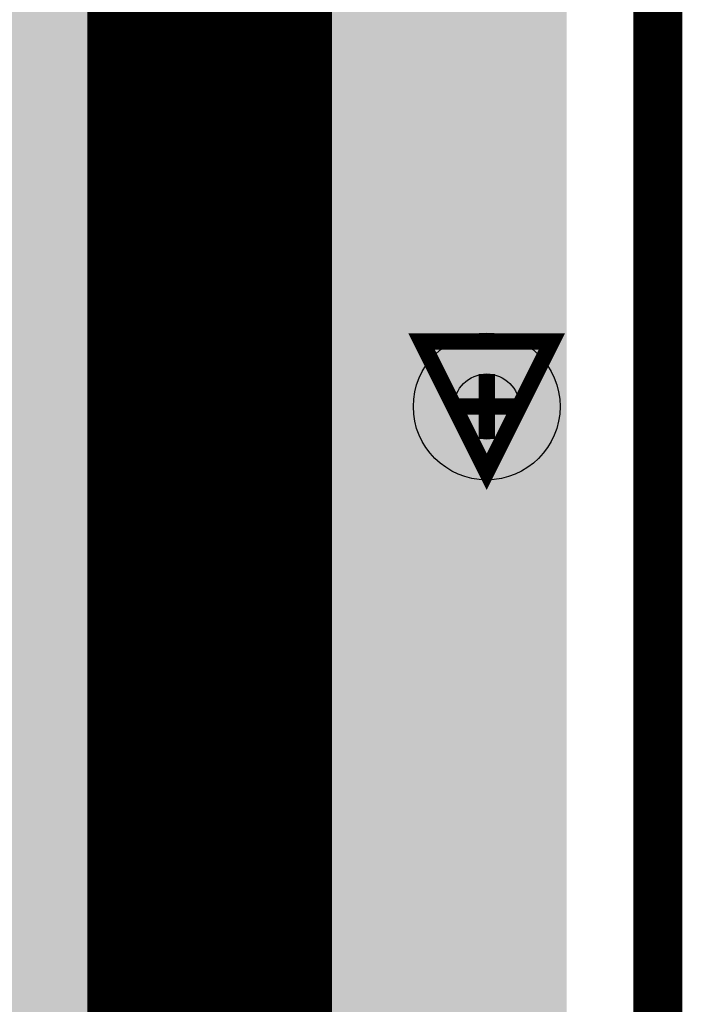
# Model space of a CAD drawing. Extents: x -0.05 to 0.95, y -0.15 to 2.1.
# Tile 162 of 188: x 0.87 to 0.95, y 1.16 to 1.28. Entities that reach past the tile are written whole.
import ezdxf

# ---------------------------------------------------------------- set-up
doc = ezdxf.new("R2010")
doc.units = 0
doc.layers.get('0').update_dxf_attribs({"linetype": 'CONTINUOUS'})
for name, color, linetype in [('LTE_IOT_23_CLICK_V101A_G1', 7, 'CONTINUOUS'), ('LTE_IOT_23_CLICK_V101A_G2', 6, 'CONTINUOUS'), ('LTE_IOT_23_CLICK_V101A_GBL', 1, 'CONTINUOUS'), ('LTE_IOT_23_CLICK_V101A_GBO', 4, 'CONTINUOUS'), ('LTE_IOT_23_CLICK_V101A_GD1', 10, 'CONTINUOUS'), ('LTE_IOT_23_CLICK_V101A_GG1', 14, 'CONTINUOUS'), ('LTE_IOT_23_CLICK_V101A_GKO', 9, 'CONTINUOUS'), ('LTE_IOT_23_CLICK_V101A_GTL', 12, 'CONTINUOUS'), ('LTE_IOT_23_CLICK_V101A_TXT', 15, 'CONTINUOUS')]:
    doc.layers.add(name, color=color, linetype=linetype)

# ---------------------------------------------------------------- blocks, each defined once
blk = doc.blocks.new('ROUND_6')
blk.add_circle((0, 0), 0.009)
blk = doc.blocks.new('ROUND_3')
blk.add_circle((0, 0), 0.004)

msp = doc.modelspace()

# ---------------------------------------------------------------- linework, layer by layer
at = {"layer": 'LTE_IOT_23_CLICK_V101A_G1'}
for points in [[(0.6887, 1.2786), (0.6874, 1.2853), (0.9388, 1.2786), (0.9388, 1.2853)], [(0.6874, 1.272), (0.6887, 1.2786), (0.9388, 1.272), (0.9388, 1.2786)], [(0.6861, 1.2701), (0.6874, 1.272), (0.9388, 1.2701), (0.9388, 1.272)], [(0.6842, 1.2654), (0.6861, 1.2701), (0.9388, 1.2654), (0.9388, 1.2701)], [(0.6863, 1.2622), (0.6842, 1.2654), (0.9388, 1.2622), (0.9388, 1.2654)], [(0.688, 1.2597), (0.6863, 1.2622), (0.9388, 1.2597), (0.9388, 1.2622)], [(0.6893, 1.253), (0.688, 1.2597), (0.9388, 1.253), (0.9388, 1.2597)], [(0.688, 1.2464), (0.6893, 1.253), (0.9388, 1.2464), (0.9388, 1.253)], [(0.6842, 1.2408), (0.688, 1.2464), (0.9388, 1.2408), (0.9388, 1.2464)], [(0.6786, 1.237), (0.6842, 1.2408), (0.9388, 1.237), (0.9388, 1.2408)], [(0.672, 1.2357), (0.6786, 1.237), (0.9388, 1.2357), (0.9388, 1.237)], [(-0.0388, 1.2213), (-0.0388, 1.2357), (0.9388, 1.2213), (0.9388, 1.2357)], [(0.4826, 1.22), (0.476, 1.2213), (0.9388, 1.22), (0.9388, 1.2213)], [(0.4883, 1.2163), (0.4826, 1.22), (0.9388, 1.2163), (0.9388, 1.22)], [(0.48895, 1.2153), (0.4883, 1.2163), (0.9388, 1.2153), (0.9388, 1.2163)], [(0.7696, 1.214), (0.763, 1.2153), (0.9388, 1.214), (0.9388, 1.2153)], [(0.7753, 1.2103), (0.7696, 1.214), (0.9388, 1.2103), (0.9388, 1.214)], [(0.779, 1.2046), (0.7753, 1.2103), (0.9388, 1.2046), (0.9388, 1.2103)], [(0.7803, 1.198), (0.779, 1.2046), (0.9388, 1.198), (0.9388, 1.2046)], [(0.779, 1.1914), (0.7803, 1.198), (0.9388, 1.1914), (0.9388, 1.198)], [(0.7753, 1.1857), (0.779, 1.1914), (0.9388, 1.1857), (0.9388, 1.1914)], [(0.7696, 1.182), (0.7753, 1.1857), (0.9388, 1.182), (0.9388, 1.1857)], [(0.763, 1.1807), (0.7696, 1.182), (0.9388, 1.1807), (0.9388, 1.182)], [(-0.0388, 1.1223), (-0.0388, 1.1807), (0.9388, 1.1223), (0.9388, 1.1807)]]:
    msp.add_solid(points, dxfattribs=at)
at = {"layer": 'LTE_IOT_23_CLICK_V101A_G2'}
for points in [[(0.7752, 1.2103), (0.7752, 1.393), (0.9388, 1.2103), (0.9388, 1.393)], [(0.779, 1.2046), (0.7753, 1.2103), (0.9388, 1.2046), (0.9388, 1.2103)], [(0.7803, 1.198), (0.779, 1.2046), (0.9388, 1.198), (0.9388, 1.2046)], [(0.779, 1.1914), (0.7803, 1.198), (0.9388, 1.1914), (0.9388, 1.198)], [(0.7753, 1.1857), (0.779, 1.1914), (0.9388, 1.1857), (0.9388, 1.1914)], [(0.7696, 1.182), (0.7753, 1.1857), (0.9388, 1.182), (0.9388, 1.1857)], [(0.763, 1.1807), (0.7696, 1.182), (0.9388, 1.1807), (0.9388, 1.182)], [(0.7192, 0.9643), (0.7192, 1.1807), (0.9388, 0.9643), (0.9388, 1.1807)]]:
    msp.add_solid(points, dxfattribs=at)
at = {"layer": 'LTE_IOT_23_CLICK_V101A_GBL'}
for points in [[(0.68858, 1.2792), (0.6874, 1.2853), (0.9388, 1.2792), (0.9388, 1.2853)], [(0.8656, 1.2777), (0.8582, 1.2792), (0.9388, 1.2777), (0.9388, 1.2792)], [(0.8718, 1.2736), (0.8656, 1.2777), (0.9388, 1.2736), (0.9388, 1.2777)], [(0.876, 1.2673), (0.8718, 1.2736), (0.9388, 1.2673), (0.9388, 1.2736)], [(0.8773, 1.261), (0.876, 1.2673), (0.9388, 1.261), (0.9388, 1.2673)], [(0.8419, 1.245), (0.8419, 1.261), (0.9388, 1.245), (0.9388, 1.261)], [(0.8419, 1.261), (0.8419, 1.261), (0.8773, 1.261), (0.8579, 1.261)], [(0.876, 1.2387), (0.8773, 1.245), (0.9388, 1.2387), (0.9388, 1.245)], [(0.8718, 1.2324), (0.876, 1.2387), (0.9388, 1.2324), (0.9388, 1.2387)], [(0.8656, 1.2283), (0.8718, 1.2324), (0.9388, 1.2283), (0.9388, 1.2324)], [(0.8582, 1.2268), (0.8656, 1.2283), (0.9388, 1.2268), (0.9388, 1.2283)], [(0.61669, 1.2153), (0.62816, 1.2268), (0.9388, 1.2153), (0.9388, 1.2268)], [(0.7696, 1.214), (0.763, 1.2153), (0.9388, 1.214), (0.9388, 1.2153)], [(0.7753, 1.2103), (0.7696, 1.214), (0.9388, 1.2103), (0.9388, 1.214)], [(0.779, 1.2046), (0.7753, 1.2103), (0.9388, 1.2046), (0.9388, 1.2103)], [(0.7796, 1.2015), (0.779, 1.2046), (0.9388, 1.2015), (0.9388, 1.2046)], [(0.78106, 1.2009), (0.7796, 1.2015), (0.9388, 1.2009), (0.9388, 1.2015)], [(0.8169, 1.1995), (0.8095, 1.2009), (0.9388, 1.1995), (0.9388, 1.2009)], [(0.8231, 1.1953), (0.8169, 1.1995), (0.9388, 1.1953), (0.9388, 1.1995)], [(0.8273, 1.189), (0.8231, 1.1953), (0.9388, 1.189), (0.9388, 1.1953)], [(0.8286, 1.1827), (0.8273, 1.189), (0.9388, 1.1827), (0.9388, 1.189)], [(0.7932, 1.1747), (0.7932, 1.1827), (0.9388, 1.1747), (0.9388, 1.1827)], [(0.8012, 1.1667), (0.8012, 1.1747), (0.9388, 1.1667), (0.9388, 1.1747)], [(0.8273, 1.1604), (0.8286, 1.1667), (0.9388, 1.1604), (0.9388, 1.1667)]]:
    msp.add_solid(points, dxfattribs=at)
at = {"layer": 'LTE_IOT_23_CLICK_V101A_GBO'}
for points in [[(0.8756, 1.2684), (0.8756, 1.2729), (0.89554, 1.2684), (0.8947, 1.2729)], [(0.8756, 1.2729), (0.8756, 1.2729), (0.8947, 1.2729), (0.8756, 1.2729)], [(0.9117, 1.2725), (0.9123, 1.2727), (0.936, 1.2725), (0.936, 1.2727)], [(0.9123, 1.2727), (0.9135, 1.273), (0.936, 1.2727), (0.936, 1.273)], [(0.9135, 1.273), (0.9149, 1.2731), (0.936, 1.273), (0.936, 1.2731)], [(0.9149, 1.2731), (0.9161, 1.2733), (0.936, 1.2731), (0.936, 1.2733)], [(0.9161, 1.2733), (0.91719, 1.2734), (0.936, 1.2733), (0.936, 1.2734)], [(0.91719, 1.2734), (0.9172, 1.2734), (0.936, 1.2734), (0.9172, 1.2734)], [(0.909, 1.271), (0.9096, 1.2715), (0.936, 1.271), (0.936, 1.2715)], [(0.9096, 1.2715), (0.9102, 1.2719), (0.936, 1.2715), (0.936, 1.2719)], [(0.9102, 1.2719), (0.9107, 1.2721), (0.936, 1.2719), (0.936, 1.2721)], [(0.9107, 1.2721), (0.9111, 1.2723), (0.936, 1.2721), (0.936, 1.2723)], [(0.9111, 1.2723), (0.9111, 1.2724), (0.936, 1.2723), (0.936, 1.2724)], [(0.9112, 1.2724), (0.9117, 1.2725), (0.936, 1.2724), (0.936, 1.2725)], [(0.9076, 1.2696), (0.9082, 1.2704), (0.936, 1.2696), (0.936, 1.2704)], [(0.9082, 1.2704), (0.909, 1.271), (0.936, 1.2704), (0.936, 1.271)], [(0.90706, 1.2689), (0.90721, 1.2691), (0.916, 1.2689), (0.9173, 1.2691)], [(0.90721, 1.2691), (0.9076, 1.2696), (0.936, 1.2691), (0.936, 1.2696)], [(0.9309, 1.2564), (0.9309, 1.2691), (0.936, 1.2564), (0.936, 1.2691)], [(0.89298, 1.2581), (0.891, 1.2684), (0.89746, 1.2581), (0.89554, 1.2684)], [(0.9064, 1.2677), (0.90648, 1.2679), (0.91307, 1.2677), (0.9134, 1.2679)], [(0.90648, 1.2679), (0.9066, 1.2682), (0.9134, 1.2679), (0.9141, 1.2682)], [(0.9066, 1.2682), (0.9069, 1.2686), (0.9141, 1.2682), (0.9149, 1.2686)], [(0.9069, 1.2687), (0.90706, 1.2689), (0.91527, 1.2687), (0.916, 1.2689)], [(0.9069, 1.2686), (0.9069, 1.2687), (0.9149, 1.2686), (0.91527, 1.2687)], [(0.9058, 1.2661), (0.90597, 1.2666), (0.91154, 1.2661), (0.9119, 1.2666)], [(0.90597, 1.2666), (0.9061, 1.267), (0.9119, 1.2666), (0.9122, 1.267)], [(0.9061, 1.267), (0.90627, 1.2674), (0.9122, 1.267), (0.9125, 1.2674)], [(0.90627, 1.2674), (0.90636, 1.2676), (0.9126, 1.2674), (0.9129, 1.2676)], [(0.90627, 1.2674), (0.90627, 1.2674), (0.9125, 1.2674), (0.9126, 1.2674)], [(0.90636, 1.2676), (0.9064, 1.2677), (0.9129, 1.2676), (0.91307, 1.2677)], [(0.9055, 1.2651), (0.90574, 1.2659), (0.911, 1.2651), (0.9114, 1.2659)], [(0.90574, 1.2659), (0.9058, 1.2661), (0.9114, 1.2659), (0.91154, 1.2661)], [(0.9054, 1.2641), (0.90544, 1.2645), (0.91064, 1.2641), (0.9107, 1.2645)], [(0.90544, 1.2645), (0.9055, 1.2651), (0.9107, 1.2645), (0.911, 1.2651)], [(0.9053, 1.2629), (0.90531, 1.263), (0.9105, 1.2629), (0.9105, 1.263)], [(0.90531, 1.263), (0.90533, 1.2633), (0.9105, 1.263), (0.9106, 1.2633)], [(0.90533, 1.2633), (0.90538, 1.2638), (0.9106, 1.2633), (0.9106, 1.2638)], [(0.90538, 1.2638), (0.9054, 1.2641), (0.9106, 1.2638), (0.91064, 1.2641)], [(0.9053, 1.2625), (0.9053, 1.2629), (0.91056, 1.2625), (0.9105, 1.2629)], [(0.9054, 1.2623), (0.9053, 1.2625), (0.91059, 1.2623), (0.91056, 1.2625)], [(0.9054, 1.2615), (0.9054, 1.2623), (0.9107, 1.2615), (0.91059, 1.2623)], [(0.9055, 1.261), (0.9054, 1.2615), (0.9109, 1.261), (0.9107, 1.2615)], [(0.9056, 1.2605), (0.9055, 1.261), (0.911, 1.2605), (0.9109, 1.261)], [(0.88062, 1.2593), (0.8808, 1.2594), (0.8908, 1.2593), (0.89052, 1.2594)], [(0.8808, 1.2594), (0.8815, 1.2596), (0.89052, 1.2594), (0.88997, 1.2596)], [(0.8815, 1.2596), (0.88182, 1.2597), (0.88997, 1.2596), (0.8897, 1.2597)], [(0.88182, 1.2597), (0.8828, 1.26), (0.8897, 1.2597), (0.8888, 1.26)], [(0.8828, 1.26), (0.8831, 1.2601), (0.8888, 1.26), (0.8885, 1.2601)], [(0.8831, 1.2601), (0.8834, 1.2602), (0.8885, 1.2601), (0.88807, 1.2602)], [(0.8834, 1.2602), (0.884, 1.2603), (0.88807, 1.2602), (0.88763, 1.2603)], [(0.884, 1.2603), (0.8845, 1.2604), (0.88763, 1.2603), (0.8872, 1.2604)], [(0.8849, 1.2604), (0.8853, 1.2605), (0.8872, 1.2604), (0.8865, 1.2605)], [(0.90578, 1.26), (0.9056, 1.2605), (0.9112, 1.26), (0.911, 1.2605)], [(0.90589, 1.2597), (0.90578, 1.26), (0.9114, 1.2597), (0.9112, 1.26)], [(0.90596, 1.2595), (0.90589, 1.2597), (0.9115, 1.2595), (0.9114, 1.2597)], [(0.906, 1.2594), (0.90596, 1.2595), (0.9116, 1.2594), (0.9115, 1.2595)], [(0.90618, 1.2589), (0.906, 1.2594), (0.912, 1.2589), (0.9116, 1.2594)], [(0.8786, 1.2581), (0.87888, 1.2583), (0.8929, 1.2581), (0.8927, 1.2583)], [(0.87888, 1.2583), (0.87902, 1.2584), (0.8927, 1.2583), (0.8924, 1.2584)], [(0.87902, 1.2584), (0.8793, 1.2586), (0.8924, 1.2584), (0.8921, 1.2586)], [(0.8793, 1.2586), (0.8797, 1.2588), (0.8921, 1.2586), (0.8917, 1.2588)], [(0.8797, 1.2588), (0.8801, 1.259), (0.8917, 1.2588), (0.89134, 1.259)], [(0.8801, 1.259), (0.88062, 1.2593), (0.89134, 1.259), (0.8908, 1.2593)], [(0.90636, 1.2584), (0.90618, 1.2589), (0.9125, 1.2584), (0.912, 1.2589)], [(0.9064, 1.2583), (0.90636, 1.2584), (0.91263, 1.2583), (0.9125, 1.2584)], [(0.90681, 1.2576), (0.9064, 1.2583), (0.9135, 1.2576), (0.91263, 1.2583)], [(0.8767, 1.2564), (0.8779, 1.2576), (0.89778, 1.2564), (0.89756, 1.2576)], [(0.8779, 1.2576), (0.87848, 1.25801), (0.89756, 1.2576), (0.89748, 1.25801)], [(0.87848, 1.25801), (0.8786, 1.2581), (0.893, 1.25801), (0.89298, 1.2581)], [(0.893, 1.25801), (0.893, 1.2581), (0.89748, 1.25801), (0.89746, 1.2581)], [(0.90692, 1.2574), (0.90681, 1.2576), (0.9139, 1.2574), (0.9135, 1.2576)], [(0.90698, 1.2573), (0.90692, 1.2574), (0.9142, 1.2573), (0.9139, 1.2574)], [(0.9071, 1.2571), (0.90698, 1.2573), (0.9145, 1.2571), (0.9142, 1.2573)], [(0.90737, 1.2567), (0.9071, 1.2571), (0.9162, 1.2567), (0.9146, 1.2571)], [(0.9071, 1.2571), (0.9071, 1.2571), (0.9146, 1.2571), (0.9145, 1.2571)], [(0.8762, 1.2556), (0.87635, 1.2559), (0.88375, 1.2556), (0.8845, 1.2559)], [(0.87635, 1.2559), (0.8764, 1.256), (0.8845, 1.2559), (0.8849, 1.256)], [(0.8764, 1.256), (0.87655, 1.2562), (0.8849, 1.256), (0.8857, 1.2562)], [(0.87655, 1.2562), (0.87663, 1.2563), (0.8857, 1.2562), (0.8863, 1.2563)], [(0.87663, 1.2563), (0.8767, 1.2564), (0.8978, 1.2563), (0.89778, 1.2564)], [(0.8884, 1.2562), (0.8878, 1.2563), (0.89782, 1.2562), (0.8978, 1.2563)], [(0.889, 1.256), (0.8884, 1.2562), (0.89786, 1.256), (0.89782, 1.2562)], [(0.8897, 1.2559), (0.889, 1.256), (0.89788, 1.2559), (0.89786, 1.256)], [(0.8904, 1.2556), (0.8897, 1.2559), (0.89793, 1.2556), (0.89788, 1.2559)], [(0.9075, 1.2565), (0.90737, 1.2567), (0.918, 1.2565), (0.9162, 1.2567)], [(0.9076, 1.2564), (0.9075, 1.2565), (0.9195, 1.2564), (0.9188, 1.2565)], [(0.908, 1.256), (0.9076, 1.2564), (0.936, 1.256), (0.936, 1.2564)], [(0.908, 1.2559), (0.908, 1.256), (0.936, 1.2559), (0.936, 1.256)], [(0.9082, 1.2557), (0.9081, 1.2559), (0.936, 1.2557), (0.936, 1.2559)], [(0.8754, 1.2543), (0.8756, 1.2547), (0.8814, 1.2543), (0.8819, 1.2547)], [(0.8756, 1.2547), (0.8758, 1.2551), (0.8819, 1.2547), (0.8826, 1.2551)], [(0.8758, 1.2551), (0.87612, 1.2555), (0.8826, 1.2551), (0.8835, 1.2555)], [(0.87612, 1.2555), (0.8762, 1.2556), (0.8835, 1.2555), (0.88375, 1.2556)], [(0.8912, 1.2553), (0.8904, 1.2556), (0.89799, 1.2553), (0.89793, 1.2556)], [(0.8912, 1.2552), (0.8912, 1.2553), (0.89801, 1.2552), (0.89799, 1.2553)], [(0.8914, 1.2551), (0.8912, 1.2552), (0.89803, 1.2551), (0.89801, 1.2552)], [(0.8922, 1.2545), (0.8914, 1.2551), (0.89814, 1.2545), (0.89803, 1.2551)], [(0.9085, 1.2555), (0.9082, 1.2557), (0.936, 1.2555), (0.936, 1.2557)], [(0.9087, 1.2553), (0.9085, 1.2555), (0.936, 1.2553), (0.936, 1.2555)], [(0.9091, 1.2551), (0.9087, 1.2553), (0.936, 1.2551), (0.936, 1.2553)], [(0.9095, 1.2548), (0.9091, 1.2551), (0.936, 1.2548), (0.936, 1.2551)], [(0.9105, 1.2542), (0.9095, 1.2548), (0.936, 1.2542), (0.936, 1.2548)], [(0.87479, 1.253), (0.8749, 1.2533), (0.8803, 1.253), (0.88057, 1.2533)], [(0.8749, 1.2533), (0.8752, 1.2539), (0.88057, 1.2533), (0.8811, 1.2539)], [(0.8752, 1.2539), (0.87525, 1.254), (0.8811, 1.2539), (0.8811, 1.254)], [(0.87525, 1.254), (0.8754, 1.2543), (0.8812, 1.254), (0.8814, 1.2543)], [(0.87525, 1.254), (0.87525, 1.254), (0.8811, 1.254), (0.8812, 1.254)], [(0.8927, 1.2541), (0.8922, 1.2545), (0.89821, 1.2541), (0.89814, 1.2545)], [(0.8931, 1.2536), (0.8927, 1.2541), (0.89831, 1.2536), (0.89821, 1.2541)], [(0.8936, 1.2531), (0.8931, 1.2536), (0.8984, 1.2531), (0.89831, 1.2536)], [(0.9111, 1.2539), (0.9105, 1.2542), (0.936, 1.2539), (0.936, 1.2542)], [(0.9125, 1.2533), (0.9111, 1.2539), (0.936, 1.2533), (0.936, 1.2539)], [(0.9134, 1.2531), (0.9125, 1.2533), (0.936, 1.2531), (0.936, 1.2533)], [(0.87441, 1.252), (0.87479, 1.253), (0.8797, 1.252), (0.8803, 1.253)], [(0.894, 1.2525), (0.8936, 1.2531), (0.894, 1.2525), (0.8984, 1.2531)], [(0.9142, 1.2528), (0.9134, 1.2531), (0.936, 1.2528), (0.936, 1.2531)], [(0.9151, 1.2526), (0.9142, 1.2528), (0.936, 1.2526), (0.936, 1.2528)], [(0.9161, 1.2525), (0.9151, 1.2526), (0.936, 1.2525), (0.936, 1.2526)], [(0.91525, 1.252), (0.9155, 1.2521), (0.936, 1.252), (0.936, 1.2521)], [(0.9155, 1.2521), (0.9158, 1.2523), (0.936, 1.2521), (0.936, 1.2523)], [(0.9158, 1.2523), (0.916, 1.2524), (0.936, 1.2523), (0.936, 1.2524)], [(0.916, 1.2524), (0.9161, 1.2525), (0.936, 1.2524), (0.936, 1.2525)], [(0.874, 1.2499), (0.8741, 1.2509), (0.8791, 1.2499), (0.8793, 1.2509)], [(0.8741, 1.2509), (0.8743, 1.2517), (0.8793, 1.2509), (0.87959, 1.2517)], [(0.8743, 1.2517), (0.87441, 1.252), (0.87959, 1.2517), (0.8797, 1.252)], [(0.9134, 1.2508), (0.9135, 1.2509), (0.9199, 1.2508), (0.92, 1.2509)], [(0.9135, 1.2509), (0.91363, 1.251), (0.9201, 1.2509), (0.9203, 1.251)], [(0.9135, 1.2509), (0.9135, 1.2509), (0.92, 1.2509), (0.9201, 1.2509)], [(0.91363, 1.251), (0.91387, 1.2512), (0.9203, 1.251), (0.9206, 1.2512)], [(0.91387, 1.2512), (0.914, 1.2513), (0.9206, 1.2512), (0.9208, 1.2513)], [(0.914, 1.2513), (0.91417, 1.2514), (0.9208, 1.2513), (0.921, 1.2514)], [(0.91417, 1.2514), (0.91483, 1.2518), (0.921, 1.2514), (0.9222, 1.2518)], [(0.91483, 1.2518), (0.915, 1.2519), (0.9223, 1.2518), (0.9224, 1.2519)], [(0.91483, 1.2518), (0.91483, 1.2518), (0.9222, 1.2518), (0.9223, 1.2518)], [(0.915, 1.2519), (0.91525, 1.252), (0.9229, 1.2519), (0.9233, 1.252)], [(0.915, 1.2519), (0.915, 1.2519), (0.9224, 1.2519), (0.9229, 1.2519)], [(0.9309, 1.235), (0.9309, 1.252), (0.936, 1.235), (0.936, 1.252)], [(0.8738, 1.249), (0.874, 1.2499), (0.8789, 1.249), (0.8791, 1.2499)], [(0.9117, 1.2492), (0.9126, 1.2501), (0.9181, 1.2492), (0.919, 1.2501)], [(0.9126, 1.2501), (0.9127, 1.2502), (0.919, 1.2501), (0.91912, 1.2502)], [(0.9127, 1.2502), (0.913, 1.2504), (0.91912, 1.2502), (0.91938, 1.2504)], [(0.913, 1.2504), (0.9131, 1.2505), (0.91938, 1.2504), (0.9195, 1.2505)], [(0.9131, 1.2505), (0.9134, 1.2508), (0.9195, 1.2505), (0.9199, 1.2508)], [(0.8738, 1.2486), (0.8738, 1.249), (0.8788, 1.2486), (0.8789, 1.249)], [(0.8738, 1.2471), (0.8738, 1.2486), (0.8788, 1.2471), (0.8788, 1.2486)], [(0.9111, 1.2484), (0.91117, 1.2485), (0.91745, 1.2484), (0.9175, 1.2485)], [(0.91117, 1.2485), (0.91148, 1.2489), (0.9175, 1.2485), (0.9178, 1.2489)], [(0.91148, 1.2489), (0.9117, 1.2492), (0.9178, 1.2489), (0.9181, 1.2492)], [(0.90976, 1.2467), (0.9104, 1.2475), (0.9161, 1.2467), (0.9167, 1.2475)], [(0.9104, 1.2475), (0.91102, 1.2483), (0.9167, 1.2475), (0.9173, 1.2483)], [(0.91102, 1.2483), (0.9111, 1.2484), (0.9174, 1.2483), (0.91745, 1.2484)], [(0.91102, 1.2483), (0.91102, 1.2483), (0.9173, 1.2483), (0.9174, 1.2483)], [(0.87387, 1.2468), (0.8738, 1.2471), (0.8788, 1.2468), (0.8788, 1.2471)], [(0.8739, 1.2467), (0.87387, 1.2468), (0.87881, 1.2467), (0.8788, 1.2468)], [(0.874, 1.2462), (0.8739, 1.2467), (0.87889, 1.2462), (0.87881, 1.2467)], [(0.87401, 1.2461), (0.874, 1.2462), (0.8789, 1.2461), (0.87889, 1.2462)], [(0.8741, 1.2455), (0.87401, 1.2461), (0.87903, 1.2455), (0.8789, 1.2461)], [(0.9089, 1.2454), (0.9096, 1.2465), (0.91523, 1.2454), (0.91597, 1.2465)], [(0.9096, 1.2465), (0.90976, 1.2467), (0.91597, 1.2465), (0.9161, 1.2467)], [(0.8742, 1.2449), (0.8741, 1.2455), (0.87916, 1.2449), (0.87903, 1.2455)], [(0.87424, 1.2447), (0.8742, 1.2449), (0.8792, 1.2447), (0.87916, 1.2449)], [(0.894, 1.2442), (0.89427, 1.245), (0.8991, 1.2442), (0.8993, 1.245)], [(0.89427, 1.245), (0.8943, 1.2451), (0.8993, 1.245), (0.89804, 1.2451)], [(0.8943, 1.2451), (0.8943, 1.2454), (0.89804, 1.2451), (0.8943, 1.2454)], [(0.90814, 1.2442), (0.90858, 1.2449), (0.9144, 1.2442), (0.9149, 1.2449)], [(0.90858, 1.2449), (0.9089, 1.2454), (0.9149, 1.2449), (0.91523, 1.2454)], [(0.8745, 1.2435), (0.87424, 1.2447), (0.8796, 1.2435), (0.8792, 1.2447)], [(0.8938, 1.2434), (0.894, 1.2442), (0.89901, 1.2434), (0.8991, 1.2442)], [(0.90769, 1.2435), (0.90814, 1.2442), (0.914, 1.2435), (0.9144, 1.2442)], [(0.87486, 1.2426), (0.8745, 1.2435), (0.8799, 1.2426), (0.8796, 1.2435)], [(0.8751, 1.242), (0.87486, 1.2426), (0.88028, 1.242), (0.8799, 1.2426)], [(0.89311, 1.2418), (0.8935, 1.2425), (0.8985, 1.2418), (0.89873, 1.2425)], [(0.8935, 1.2425), (0.89377, 1.2433), (0.89873, 1.2425), (0.899, 1.2433)], [(0.89377, 1.2433), (0.8938, 1.2434), (0.899, 1.2433), (0.89901, 1.2434)], [(0.9023, 1.235), (0.90738, 1.243), (0.9086, 1.235), (0.9136, 1.243)], [(0.90738, 1.243), (0.9075, 1.2432), (0.9136, 1.243), (0.9137, 1.2432)], [(0.9075, 1.2432), (0.90757, 1.2433), (0.9137, 1.2432), (0.9139, 1.2433)], [(0.90757, 1.2433), (0.90769, 1.2435), (0.9139, 1.2433), (0.914, 1.2435)], [(0.87518, 1.2418), (0.8751, 1.242), (0.8804, 1.2418), (0.88028, 1.242)], [(0.8754, 1.2412), (0.87518, 1.2418), (0.8808, 1.2412), (0.8804, 1.2418)], [(0.8925, 1.2408), (0.893, 1.2416), (0.89807, 1.2408), (0.89841, 1.2416)], [(0.893, 1.2416), (0.89311, 1.2418), (0.89841, 1.2416), (0.8985, 1.2418)], [(0.87557, 1.2409), (0.8754, 1.2412), (0.8811, 1.2409), (0.8808, 1.2412)], [(0.87563, 1.2408), (0.87557, 1.2409), (0.8811, 1.2408), (0.8811, 1.2409)], [(0.8758, 1.2405), (0.87563, 1.2408), (0.88144, 1.2405), (0.8812, 1.2408)], [(0.87563, 1.2408), (0.87563, 1.2408), (0.8812, 1.2408), (0.8811, 1.2408)], [(0.87593, 1.2403), (0.8758, 1.2405), (0.8816, 1.2403), (0.88144, 1.2405)], [(0.87618, 1.2399), (0.87593, 1.2403), (0.8821, 1.2399), (0.8816, 1.2403)], [(0.8918, 1.24), (0.89215, 1.2404), (0.89763, 1.24), (0.8979, 1.2404)], [(0.89215, 1.2404), (0.8925, 1.2408), (0.8979, 1.2404), (0.89807, 1.2408)], [(0.8763, 1.2397), (0.87618, 1.2399), (0.88243, 1.2397), (0.8821, 1.2399)], [(0.87659, 1.2393), (0.8763, 1.2397), (0.8831, 1.2393), (0.88243, 1.2397)], [(0.8768, 1.239), (0.87659, 1.2393), (0.88364, 1.239), (0.8831, 1.2393)], [(0.877, 1.2388), (0.8768, 1.239), (0.884, 1.2388), (0.88364, 1.239)], [(0.8772, 1.2386), (0.877, 1.2388), (0.8849, 1.2386), (0.884, 1.2388)], [(0.8889, 1.2385), (0.8898, 1.2388), (0.89667, 1.2385), (0.8969, 1.2388)], [(0.8898, 1.2388), (0.891, 1.2394), (0.8969, 1.2388), (0.89726, 1.2394)], [(0.891, 1.2394), (0.8915, 1.2397), (0.89726, 1.2394), (0.89744, 1.2397)], [(0.8915, 1.2397), (0.8916, 1.2398), (0.89744, 1.2397), (0.8975, 1.2398)], [(0.8916, 1.2398), (0.8918, 1.24), (0.8975, 1.2398), (0.89763, 1.24)], [(0.8775, 1.2383), (0.8772, 1.2386), (0.8857, 1.2383), (0.8849, 1.2386)], [(0.8776, 1.2382), (0.8775, 1.2383), (0.8866, 1.2382), (0.8864, 1.2383)], [(0.8775, 1.2383), (0.8775, 1.2383), (0.8864, 1.2383), (0.8857, 1.2383)], [(0.8782, 1.2376), (0.8776, 1.2382), (0.8958, 1.2376), (0.8964, 1.2382)], [(0.8783, 1.2375), (0.8782, 1.2376), (0.89577, 1.2375), (0.8958, 1.2376)], [(0.8869, 1.2382), (0.888, 1.2383), (0.8964, 1.2382), (0.8965, 1.2383)], [(0.888, 1.2383), (0.88845, 1.2384), (0.8965, 1.2383), (0.8966, 1.2384)], [(0.88845, 1.2384), (0.8889, 1.2385), (0.8966, 1.2384), (0.89667, 1.2385)], [(0.8786, 1.2373), (0.8783, 1.2375), (0.8957, 1.2373), (0.89577, 1.2375)], [(0.87875, 1.2372), (0.8786, 1.2373), (0.8955, 1.2372), (0.8956, 1.2373)], [(0.8786, 1.2373), (0.8786, 1.2373), (0.8956, 1.2373), (0.8957, 1.2373)], [(0.8795, 1.2367), (0.87875, 1.2372), (0.8949, 1.2367), (0.8955, 1.2372)], [(0.8802, 1.2362), (0.8795, 1.2367), (0.89402, 1.2362), (0.8949, 1.2367)], [(0.88072, 1.2359), (0.8802, 1.2362), (0.8935, 1.2359), (0.89402, 1.2362)], [(0.8809, 1.2358), (0.88072, 1.2359), (0.89327, 1.2358), (0.8935, 1.2359)], [(0.88135, 1.2356), (0.8809, 1.2358), (0.8928, 1.2356), (0.89327, 1.2358)], [(0.8818, 1.2354), (0.88135, 1.2356), (0.89224, 1.2354), (0.8928, 1.2356)], [(0.8827, 1.2351), (0.8818, 1.2354), (0.8914, 1.2351), (0.89224, 1.2354)], [(0.8836, 1.2348), (0.8827, 1.2351), (0.89035, 1.2348), (0.8914, 1.2351)], [(0.88415, 1.2347), (0.8836, 1.2348), (0.89, 1.2347), (0.89035, 1.2348)], [(0.88525, 1.2345), (0.88415, 1.2347), (0.8888, 1.2345), (0.89, 1.2347)], [(0.8858, 1.2344), (0.88525, 1.2345), (0.8883, 1.2344), (0.8888, 1.2345)], [(0.8869, 1.2343), (0.8858, 1.2344), (0.8874, 1.2343), (0.8878, 1.2344)], [(0.9025, 1.2037), (0.9032, 1.2039), (0.9095, 1.2037), (0.9083, 1.2039)], [(0.9039, 1.2039), (0.9045, 1.204), (0.9083, 1.2039), (0.9077, 1.204)], [(0.905, 1.204), (0.9054, 1.2041), (0.9077, 1.204), (0.9059, 1.2041)], [(0.8679, 1.2017), (0.8679, 1.2026), (0.8722, 1.2017), (0.8716, 1.2026)], [(0.8985, 1.2025), (0.89895, 1.2027), (0.9136, 1.2025), (0.9131, 1.2027)], [(0.89895, 1.2027), (0.8994, 1.2029), (0.9131, 1.2027), (0.9125, 1.2029)], [(0.8994, 1.2029), (0.90004, 1.2031), (0.9125, 1.2029), (0.9118, 1.2031)], [(0.90004, 1.2031), (0.901, 1.2034), (0.9118, 1.2031), (0.9111, 1.2034)], [(0.901, 1.2034), (0.9025, 1.2037), (0.9111, 1.2034), (0.9095, 1.2037)], [(0.8679, 1.2001), (0.8679, 1.2017), (0.8736, 1.2001), (0.8722, 1.2017)], [(0.8962, 1.2011), (0.897, 1.2016), (0.9162, 1.2011), (0.91537, 1.2016)], [(0.897, 1.2016), (0.89714, 1.2017), (0.91537, 1.2016), (0.9152, 1.2017)], [(0.89714, 1.2017), (0.89728, 1.2018), (0.9152, 1.2017), (0.9152, 1.2018)], [(0.89728, 1.2018), (0.89756, 1.202), (0.9152, 1.2018), (0.9148, 1.202)], [(0.89756, 1.202), (0.8977, 1.2021), (0.9148, 1.202), (0.9145, 1.2021)], [(0.8977, 1.2021), (0.8981, 1.2023), (0.9145, 1.2021), (0.9141, 1.2023)], [(0.8981, 1.2023), (0.8985, 1.2025), (0.9141, 1.2023), (0.9136, 1.2025)], [(0.8947, 1.1997), (0.8953, 1.2003), (0.918, 1.1997), (0.91729, 1.2003)], [(0.8953, 1.2003), (0.8955, 1.2006), (0.91729, 1.2003), (0.91694, 1.2006)], [(0.8955, 1.2006), (0.8957, 1.2008), (0.91694, 1.2006), (0.9167, 1.2008)], [(0.8957, 1.2008), (0.8958, 1.2009), (0.9167, 1.2008), (0.91653, 1.2009)], [(0.8958, 1.2009), (0.896, 1.201), (0.91653, 1.2009), (0.91637, 1.201)], [(0.896, 1.201), (0.8961, 1.2011), (0.91637, 1.201), (0.9162, 1.2011)], [(0.8679, 1.1994), (0.8679, 1.2001), (0.8742, 1.1994), (0.8736, 1.2001)], [(0.8679, 1.1985), (0.8679, 1.1994), (0.8751, 1.1985), (0.8742, 1.1994)], [(0.89384, 1.1988), (0.894, 1.199), (0.9014, 1.1988), (0.902, 1.199)], [(0.894, 1.199), (0.8941, 1.1991), (0.902, 1.199), (0.9023, 1.1991)], [(0.8941, 1.1991), (0.8945, 1.1995), (0.9023, 1.1991), (0.9034, 1.1995)], [(0.8945, 1.1995), (0.8947, 1.1997), (0.9034, 1.1995), (0.9046, 1.1997)], [(0.9076, 1.1996), (0.9071, 1.1997), (0.9181, 1.1996), (0.918, 1.1997)], [(0.9086, 1.1995), (0.9076, 1.1996), (0.9182, 1.1995), (0.9181, 1.1996)], [(0.911, 1.1989), (0.9086, 1.1995), (0.9188, 1.1989), (0.9182, 1.1995)], [(0.8679, 1.1984), (0.8679, 1.1985), (0.8752, 1.1984), (0.8752, 1.1985)], [(0.8679, 1.1985), (0.8679, 1.1985), (0.8752, 1.1985), (0.8751, 1.1985)], [(0.8679, 1.1975), (0.8679, 1.1984), (0.8764, 1.1975), (0.8752, 1.1984)], [(0.8926, 1.1971), (0.8931, 1.1978), (0.89881, 1.1971), (0.8996, 1.1978)], [(0.8931, 1.1978), (0.89317, 1.1979), (0.8996, 1.1978), (0.8997, 1.1979)], [(0.89317, 1.1979), (0.89331, 1.1981), (0.8997, 1.1979), (0.9001, 1.1981)], [(0.89331, 1.1981), (0.89353, 1.1984), (0.9001, 1.1981), (0.9006, 1.1984)], [(0.89353, 1.1984), (0.8936, 1.1985), (0.9006, 1.1984), (0.9008, 1.1985)], [(0.8936, 1.1985), (0.89384, 1.1988), (0.9008, 1.1985), (0.9014, 1.1988)], [(0.91165, 1.1986), (0.911, 1.1989), (0.9191, 1.1986), (0.9188, 1.1989)], [(0.9123, 1.1983), (0.91165, 1.1986), (0.91937, 1.1983), (0.9191, 1.1986)], [(0.9135, 1.1976), (0.9123, 1.1983), (0.92001, 1.1976), (0.91937, 1.1983)], [(0.8679, 1.1966), (0.8679, 1.1975), (0.8775, 1.1966), (0.8764, 1.1975)], [(0.8679, 1.1958), (0.8679, 1.1966), (0.8787, 1.1958), (0.8775, 1.1966)], [(0.8922, 1.1964), (0.89254, 1.197), (0.89822, 1.1964), (0.8987, 1.197)], [(0.89254, 1.197), (0.8926, 1.1971), (0.8987, 1.197), (0.89881, 1.1971)], [(0.9136, 1.1975), (0.9135, 1.1976), (0.9201, 1.1975), (0.92001, 1.1976)], [(0.914, 1.1972), (0.9136, 1.1975), (0.92031, 1.1972), (0.9201, 1.1975)], [(0.9147, 1.1965), (0.914, 1.1972), (0.9208, 1.1965), (0.92031, 1.1972)], [(0.9151, 1.1961), (0.9147, 1.1965), (0.92104, 1.1961), (0.9208, 1.1965)], [(0.8679, 1.1952), (0.8679, 1.1958), (0.8798, 1.1952), (0.8787, 1.1958)], [(0.89153, 1.195), (0.8918, 1.1956), (0.8972, 1.195), (0.89762, 1.1956)], [(0.8918, 1.1956), (0.892, 1.196), (0.89762, 1.1956), (0.8979, 1.196)], [(0.892, 1.196), (0.8922, 1.1964), (0.8979, 1.196), (0.89822, 1.1964)], [(0.91518, 1.196), (0.9151, 1.1961), (0.9211, 1.196), (0.92104, 1.1961)], [(0.91549, 1.1956), (0.91518, 1.196), (0.9213, 1.1956), (0.9211, 1.196)], [(0.91564, 1.1954), (0.91549, 1.1956), (0.9215, 1.1954), (0.9213, 1.1956)], [(0.91588, 1.1951), (0.91564, 1.1954), (0.9216, 1.1951), (0.9215, 1.1954)], [(0.8679, 1.195), (0.8679, 1.1952), (0.8801, 1.195), (0.8798, 1.1952)], [(0.8679, 1.165), (0.8679, 1.195), (0.8727, 1.165), (0.8727, 1.195)], [(0.8731, 1.1946), (0.8727, 1.195), (0.8807, 1.1946), (0.8801, 1.195)], [(0.8733, 1.1944), (0.8731, 1.1946), (0.8811, 1.1944), (0.8807, 1.1946)], [(0.8736, 1.1942), (0.8733, 1.1944), (0.8814, 1.1942), (0.8811, 1.1944)], [(0.87375, 1.1941), (0.8736, 1.1942), (0.8817, 1.1941), (0.8814, 1.1942)], [(0.8739, 1.194), (0.87375, 1.1941), (0.8819, 1.194), (0.8817, 1.1941)], [(0.89105, 1.194), (0.8914, 1.1947), (0.8967, 1.194), (0.89705, 1.1947)], [(0.8914, 1.1947), (0.89153, 1.195), (0.89705, 1.1947), (0.8972, 1.195)], [(0.91596, 1.195), (0.91588, 1.1951), (0.9217, 1.195), (0.9216, 1.1951)], [(0.91603, 1.1949), (0.91596, 1.195), (0.9217, 1.1949), (0.9217, 1.195)], [(0.9165, 1.1943), (0.91603, 1.1949), (0.92198, 1.1943), (0.9217, 1.1949)], [(0.91705, 1.1932), (0.9165, 1.1943), (0.9225, 1.1932), (0.92198, 1.1943)], [(0.87402, 1.1939), (0.8739, 1.194), (0.882, 1.1939), (0.8819, 1.194)], [(0.8745, 1.1935), (0.87402, 1.1939), (0.8821, 1.1935), (0.8821, 1.1939)], [(0.87402, 1.1939), (0.87402, 1.1939), (0.8821, 1.1939), (0.882, 1.1939)], [(0.8753, 1.193), (0.8745, 1.1935), (0.8821, 1.193), (0.8821, 1.1935)], [(0.8762, 1.1924), (0.8753, 1.193), (0.8821, 1.1924), (0.8821, 1.193)], [(0.8907, 1.1929), (0.89076, 1.1931), (0.8962, 1.1929), (0.8963, 1.1931)], [(0.89154, 1.1927), (0.8907, 1.1929), (0.8961, 1.1927), (0.8962, 1.1929)], [(0.89076, 1.1931), (0.891, 1.1939), (0.8963, 1.1931), (0.89666, 1.1939)], [(0.891, 1.1939), (0.89105, 1.194), (0.89666, 1.1939), (0.8967, 1.194)], [(0.9171, 1.1931), (0.91705, 1.1932), (0.92253, 1.1931), (0.9225, 1.1932)], [(0.9176, 1.1919), (0.9171, 1.1931), (0.92293, 1.1919), (0.92253, 1.1931)], [(0.8772, 1.1918), (0.8762, 1.1924), (0.8821, 1.1918), (0.8821, 1.1924)], [(0.8773, 1.1917), (0.8772, 1.1918), (0.8821, 1.1917), (0.8821, 1.1918)], [(0.8776, 1.1915), (0.8773, 1.1917), (0.8821, 1.1915), (0.8821, 1.1917)], [(0.89403, 1.1921), (0.89154, 1.1927), (0.8959, 1.1921), (0.8961, 1.1927)], [(0.89487, 1.1919), (0.89403, 1.1921), (0.8957, 1.1919), (0.8959, 1.1921)], [(0.8957, 1.1917), (0.89487, 1.1919), (0.8957, 1.1917), (0.8957, 1.1919)], [(0.9176, 1.1918), (0.9176, 1.1919), (0.92297, 1.1918), (0.92293, 1.1919)], [(0.9177, 1.1917), (0.9176, 1.1918), (0.923, 1.1917), (0.92297, 1.1918)], [(0.9177, 1.1915), (0.9177, 1.1917), (0.92307, 1.1915), (0.923, 1.1917)], [(0.8804, 1.1901), (0.8776, 1.1915), (0.8821, 1.1901), (0.8821, 1.1915)], [(0.91775, 1.1914), (0.9177, 1.1915), (0.9231, 1.1914), (0.92307, 1.1915)], [(0.9178, 1.1913), (0.91775, 1.1914), (0.92312, 1.1913), (0.9231, 1.1914)], [(0.918, 1.1905), (0.9178, 1.1913), (0.92325, 1.1905), (0.92312, 1.1913)], [(0.9182, 1.1896), (0.918, 1.1905), (0.9234, 1.1896), (0.92325, 1.1905)], [(0.8813, 1.1897), (0.8804, 1.1901), (0.8821, 1.1897), (0.8821, 1.1901)], [(0.8821, 1.1894), (0.8813, 1.1897), (0.8821, 1.1894), (0.8821, 1.1897)], [(0.9184, 1.1885), (0.9182, 1.1896), (0.92361, 1.1885), (0.9234, 1.1896)], [(0.91848, 1.188), (0.9184, 1.1885), (0.9237, 1.188), (0.92361, 1.1885)], [(0.9186, 1.1873), (0.91848, 1.188), (0.9238, 1.1873), (0.9237, 1.188)], [(0.91865, 1.1866), (0.9186, 1.1873), (0.9239, 1.1866), (0.9238, 1.1873)], [(0.91873, 1.1855), (0.91865, 1.1866), (0.9239, 1.1855), (0.9239, 1.1866)], [(0.91876, 1.1851), (0.91873, 1.1855), (0.924, 1.1851), (0.9239, 1.1855)], [(0.9188, 1.1845), (0.91876, 1.1851), (0.924, 1.1845), (0.924, 1.1851)], [(0.9188, 1.1836), (0.9188, 1.1845), (0.92395, 1.1836), (0.924, 1.1845)], [(0.9187, 1.1833), (0.9188, 1.1836), (0.92394, 1.1833), (0.92395, 1.1836)], [(0.9187, 1.1825), (0.9187, 1.1833), (0.9239, 1.1825), (0.92394, 1.1833)], [(0.9186, 1.1816), (0.9187, 1.1822), (0.92381, 1.1816), (0.92387, 1.1822)], [(0.9187, 1.1822), (0.9187, 1.1825), (0.92387, 1.1822), (0.9239, 1.1825)], [(0.91843, 1.1805), (0.9186, 1.1816), (0.9237, 1.1805), (0.92381, 1.1816)], [(0.9182, 1.1788), (0.9184, 1.1803), (0.9234, 1.1788), (0.92366, 1.1803)], [(0.9184, 1.1803), (0.91843, 1.1805), (0.92366, 1.1803), (0.9237, 1.1805)], [(0.89128, 1.1775), (0.8951, 1.1784), (0.8954, 1.1775), (0.8951, 1.1784)], [(0.91797, 1.178), (0.9182, 1.1788), (0.9232, 1.178), (0.9234, 1.1788)], [(0.89, 1.1772), (0.89128, 1.1775), (0.89548, 1.1772), (0.8954, 1.1775)], [(0.89, 1.1771), (0.89, 1.1772), (0.8955, 1.1771), (0.89548, 1.1772)], [(0.91759, 1.1766), (0.9178, 1.1774), (0.9228, 1.1766), (0.92303, 1.1774)], [(0.9178, 1.1774), (0.91797, 1.178), (0.92303, 1.1774), (0.9232, 1.178)], [(0.8901, 1.1769), (0.89, 1.1771), (0.89555, 1.1769), (0.8955, 1.1771)], [(0.89015, 1.1767), (0.8901, 1.1769), (0.8956, 1.1767), (0.89555, 1.1769)], [(0.8902, 1.1765), (0.89015, 1.1767), (0.89567, 1.1765), (0.8956, 1.1767)], [(0.8904, 1.1761), (0.8902, 1.1765), (0.89582, 1.1761), (0.89567, 1.1765)], [(0.89044, 1.1759), (0.8904, 1.1761), (0.8959, 1.1759), (0.89582, 1.1761)], [(0.9174, 1.1759), (0.91759, 1.1766), (0.92257, 1.1759), (0.9228, 1.1766)], [(0.8905, 1.1756), (0.89044, 1.1759), (0.89603, 1.1756), (0.8959, 1.1759)], [(0.8908, 1.175), (0.8905, 1.1756), (0.89629, 1.175), (0.89603, 1.1756)], [(0.89094, 1.1745), (0.8908, 1.175), (0.8965, 1.1745), (0.89629, 1.175)], [(0.9168, 1.1747), (0.91695, 1.175), (0.9222, 1.1747), (0.9223, 1.175)], [(0.91695, 1.175), (0.9171, 1.1753), (0.9223, 1.175), (0.92237, 1.1753)], [(0.9171, 1.1753), (0.91713, 1.1754), (0.92237, 1.1753), (0.9224, 1.1754)], [(0.91713, 1.1754), (0.9172, 1.1756), (0.9224, 1.1754), (0.92247, 1.1756)], [(0.9172, 1.1756), (0.9173, 1.1758), (0.92247, 1.1756), (0.92253, 1.1758)], [(0.9173, 1.1758), (0.9174, 1.1759), (0.92253, 1.1758), (0.92257, 1.1759)], [(0.891, 1.1743), (0.89094, 1.1745), (0.89666, 1.1743), (0.8965, 1.1745)], [(0.89117, 1.174), (0.891, 1.1743), (0.8969, 1.174), (0.89666, 1.1743)], [(0.8914, 1.1736), (0.89117, 1.174), (0.8971, 1.1736), (0.8969, 1.174)], [(0.89149, 1.1734), (0.8914, 1.1736), (0.8972, 1.1734), (0.8971, 1.1736)], [(0.9157, 1.173), (0.9163, 1.1739), (0.92144, 1.173), (0.92186, 1.1739)], [(0.9163, 1.1739), (0.91649, 1.1742), (0.92186, 1.1739), (0.922, 1.1742)], [(0.91649, 1.1742), (0.91661, 1.1744), (0.922, 1.1742), (0.9221, 1.1744)], [(0.91661, 1.1744), (0.9168, 1.1747), (0.9221, 1.1744), (0.9222, 1.1747)], [(0.89171, 1.1729), (0.89149, 1.1734), (0.8976, 1.1729), (0.8972, 1.1734)], [(0.89188, 1.1725), (0.89171, 1.1729), (0.8979, 1.1725), (0.8976, 1.1729)], [(0.89201, 1.1722), (0.89188, 1.1725), (0.8982, 1.1722), (0.8979, 1.1725)], [(0.9149, 1.172), (0.9153, 1.1725), (0.92087, 1.172), (0.9212, 1.1725)], [(0.9153, 1.1725), (0.9157, 1.173), (0.9212, 1.1725), (0.92144, 1.173)], [(0.8921, 1.172), (0.89201, 1.1722), (0.89835, 1.172), (0.8982, 1.1722)], [(0.89223, 1.1718), (0.8921, 1.172), (0.8985, 1.1718), (0.89835, 1.172)], [(0.89243, 1.1715), (0.89223, 1.1718), (0.8987, 1.1715), (0.8985, 1.1718)], [(0.8925, 1.1714), (0.89243, 1.1715), (0.8989, 1.1714), (0.8987, 1.1715)], [(0.8927, 1.1711), (0.8925, 1.1714), (0.8992, 1.1711), (0.8989, 1.1714)], [(0.91375, 1.171), (0.914, 1.1712), (0.9202, 1.171), (0.92033, 1.1712)], [(0.914, 1.1712), (0.9149, 1.172), (0.92033, 1.1712), (0.92087, 1.172)], [(0.89297, 1.1707), (0.8927, 1.1711), (0.8997, 1.1707), (0.8992, 1.1711)], [(0.8931, 1.1705), (0.89297, 1.1707), (0.90005, 1.1705), (0.8997, 1.1707)], [(0.89328, 1.1703), (0.8931, 1.1705), (0.9004, 1.1703), (0.90005, 1.1705)], [(0.8938, 1.1697), (0.89328, 1.1703), (0.9016, 1.1697), (0.9004, 1.1703)], [(0.9118, 1.1699), (0.9121, 1.1701), (0.91935, 1.1699), (0.91951, 1.1701)], [(0.9121, 1.1701), (0.9124, 1.1702), (0.91951, 1.1701), (0.91958, 1.1702)], [(0.9124, 1.1702), (0.9128, 1.1704), (0.91958, 1.1702), (0.91974, 1.1704)], [(0.913, 1.1704), (0.91375, 1.171), (0.91974, 1.1704), (0.9202, 1.171)], [(0.8941, 1.1693), (0.8938, 1.1697), (0.9027, 1.1693), (0.9016, 1.1697)], [(0.89433, 1.169), (0.8941, 1.1693), (0.9039, 1.169), (0.9027, 1.1693)], [(0.8944, 1.1689), (0.89433, 1.169), (0.9044, 1.1689), (0.9039, 1.169)], [(0.8945, 1.1688), (0.8944, 1.1689), (0.9049, 1.1688), (0.9044, 1.1689)], [(0.8946, 1.1687), (0.8945, 1.1688), (0.9053, 1.1687), (0.9049, 1.1688)], [(0.895, 1.1683), (0.8946, 1.1687), (0.9178, 1.1683), (0.9183, 1.1687)], [(0.9077, 1.1687), (0.9089, 1.1689), (0.9183, 1.1687), (0.91846, 1.1689)], [(0.9089, 1.1689), (0.91, 1.1692), (0.91846, 1.1689), (0.9187, 1.1692)], [(0.91, 1.1692), (0.911, 1.1696), (0.9187, 1.1692), (0.9191, 1.1696)], [(0.911, 1.1696), (0.91127, 1.1697), (0.9191, 1.1696), (0.9192, 1.1697)], [(0.91127, 1.1697), (0.9118, 1.1699), (0.9192, 1.1697), (0.91935, 1.1699)], [(0.89546, 1.1679), (0.895, 1.1683), (0.9174, 1.1679), (0.9178, 1.1683)], [(0.8958, 1.1676), (0.89546, 1.1679), (0.917, 1.1676), (0.9174, 1.1679)], [(0.896, 1.1674), (0.8959, 1.1676), (0.9168, 1.1674), (0.917, 1.1676)], [(0.8963, 1.1673), (0.896, 1.1674), (0.9167, 1.1673), (0.9168, 1.1674)], [(0.8965, 1.1671), (0.8963, 1.1673), (0.9165, 1.1671), (0.9167, 1.1673)], [(0.89683, 1.1669), (0.8965, 1.1671), (0.9162, 1.1669), (0.9165, 1.1671)], [(0.89684, 1.1669), (0.89683, 1.1669), (0.9161, 1.1669), (0.9162, 1.1669)], [(0.897, 1.1668), (0.89684, 1.1669), (0.9161, 1.1668), (0.9161, 1.1669)], [(0.8986, 1.166), (0.897, 1.1668), (0.9145, 1.166), (0.9161, 1.1668)], [(0.8994, 1.1657), (0.8986, 1.166), (0.91365, 1.1657), (0.9145, 1.166)], [(0.9001, 1.1654), (0.8994, 1.1657), (0.9128, 1.1654), (0.91365, 1.1657)], [(0.9016, 1.1649), (0.9001, 1.1654), (0.9112, 1.1649), (0.9128, 1.1654)], [(0.9019, 1.1648), (0.9016, 1.1649), (0.9104, 1.1648), (0.9112, 1.1649)], [(0.9028, 1.1646), (0.9019, 1.1648), (0.9088, 1.1646), (0.9104, 1.1648)], [(0.9038, 1.1645), (0.9028, 1.1646), (0.90845, 1.1645), (0.9088, 1.1646)], [(0.9049, 1.1644), (0.9038, 1.1645), (0.9081, 1.1644), (0.90845, 1.1645)], [(0.906, 1.1643), (0.9049, 1.1644), (0.9066, 1.1643), (0.907, 1.1644)]]:
    msp.add_solid(points, dxfattribs=at)
at = {"layer": 'LTE_IOT_23_CLICK_V101A_GD1', "const_width": 0.002}
msp.add_lwpolyline([(0.929, 1.226), (0.921, 1.242), (0.937, 1.242), (0.929, 1.226)], dxfattribs=at)
at = {"layer": 'LTE_IOT_23_CLICK_V101A_GG1', "const_width": 0.002}
for points in [[(0.929, 1.23), (0.929, 1.238)], [(0.925, 1.234), (0.933, 1.234)]]:
    msp.add_lwpolyline(points, dxfattribs=at)
at = {"layer": 'LTE_IOT_23_CLICK_V101A_GKO', "const_width": 0.006}
msp.add_lwpolyline([(0.95, -0.05), (0.95, 2.01)], dxfattribs=at)
at = {"layer": 'LTE_IOT_23_CLICK_V101A_GTL', "const_width": 0.03}
msp.add_lwpolyline([(0.826, 0.814), (0.895, 0.883), (0.895, 1.114), (0.895, 1.545)], dxfattribs=at)
at = {"layer": 'LTE_IOT_23_CLICK_V101A_GTL'}
msp.add_solid([(0.9185, 0.883), (0.9185, 1.545), (0.9388, 0.883), (0.9388, 1.545)], dxfattribs=at)

# ---------------------------------------------------------------- block references
at = {"layer": 'LTE_IOT_23_CLICK_V101A_G1'}
msp.add_blockref('ROUND_6', (0.929, 1.234), dxfattribs=at)
at = {"layer": 'LTE_IOT_23_CLICK_V101A_G2'}
msp.add_blockref('ROUND_6', (0.929, 1.234), dxfattribs=at)
at = {"layer": 'LTE_IOT_23_CLICK_V101A_GBL'}
msp.add_blockref('ROUND_6', (0.929, 1.234), dxfattribs=at)
at = {"layer": 'LTE_IOT_23_CLICK_V101A_GTL'}
msp.add_blockref('ROUND_6', (0.929, 1.234), dxfattribs=at)
at = {"layer": 'LTE_IOT_23_CLICK_V101A_TXT'}
msp.add_blockref('ROUND_3', (0.929, 1.234), dxfattribs=at)

doc.saveas('drawing.dxf')
